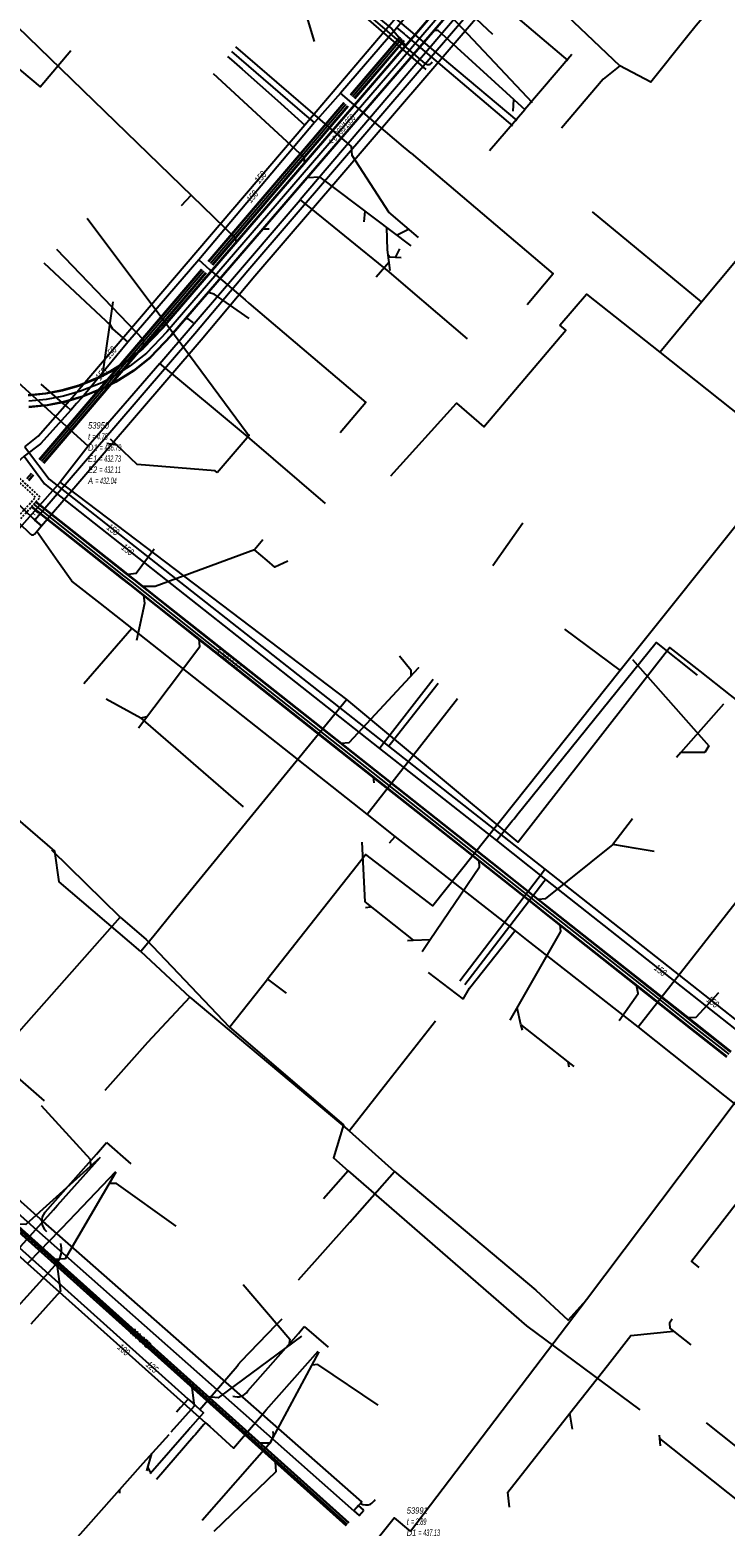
# Model space of a CAD drawing. Header units: metres. Extents: x 2695563 to 2696938, y 1260544 to 1262032.
# Tile 5 of 256: x 2695893 to 2695947, y 1260803 to 1260920. Entities that reach past the tile are written whole.
import ezdxf

# ---------------------------------------------------------------- set-up
doc = ezdxf.new("R2010")
doc.units = ezdxf.units.M
doc.linetypes.add('AUSGEZOGEN', pattern=[0])
doc.linetypes.add('STRICHLINIE2_S3', pattern=[0.25, 0.15, -0.1])
for name, color, linetype in [('AW_LK_ Haltung Text', 7, 'AUSGEZOGEN'), ('AW_LK_Ein-Auslauftext', 24, 'AUSGEZOGEN'), ('AW_LK_Haltung', 24, 'AUSGEZOGEN'), ('AW_LK_Normschacht Text', 24, 'AUSGEZOGEN'), ('AW_LK_Schacht Detailpolygon', 24, 'AUSGEZOGEN'), ('EW_LK_Bauwerk_FL_Linie_Punkt', 1, 'AUSGEZOGEN'), ('EW_LK_Trasseabs', 1, 'AUSGEZOGEN'), ('EW_LK_Trasserand', 1, 'AUSGEZOGEN'), ('FM_LK_SW_TRASSEKANTE', 94, 'AUSGEZOGEN'), ('GA_LK_Leitung', 32, 'AUSGEZOGEN'), ('GA_LK_Leitung_Text', 32, 'AUSGEZOGEN'), ('TV_LK_LEITUNG', 92, 'AUSGEZOGEN'), ('WA_LK_Leitung', 171, 'AUSGEZOGEN'), ('WA_LK_Leitung_Text', 171, 'AUSGEZOGEN')]:
    doc.layers.add(name, color=color, linetype=linetype)
doc.styles.add('ARIAL', font='arial.ttf')
pattern_1 = [(0, (2708005, 1273150), (6075, 6075), [6075, -6075]), (90, (2708005, 1273150), (-6075, 6075), [6075, -6075])]

# ---------------------------------------------------------------- blocks, each defined once
blk = doc.blocks.new('COMPLEXOBJECT_1722')
at = {"layer": 'EW_LK_Trasserand', "color": 1, "linetype": 'AUSGEZOGEN', "transparency": 33554687}
for points in [[(5876.04, 10897.38), (5875.34, 10896.67), (5875.96, 10896.06), (5891.64, 10880.86)], [(5891.95, 10880.86), (5892.49, 10881.49), (5891.98, 10881.93), (5876.04, 10897.38)]]:
    blk.add_lwpolyline(points, dxfattribs=at)
blk.add_arc((5891.79, 10881.01), 0.217, 223.4003, 314.7576, dxfattribs=at)
blk = doc.blocks.new('COMPLEXOBJECT_2465')
at = {"layer": 'EW_LK_Trasseabs', "color": 1, "linetype": 'AUSGEZOGEN', "transparency": 33554687}
blk.add_line((5908.54, 10814.17), (5912.49, 10818.64), dxfattribs=at)
blk.add_arc((5907.72, 10814.67), 0.959, 249.0135, 328.6821, dxfattribs=at)
blk = doc.blocks.new('COMPLEXOBJECT_2466')
at = {"layer": 'EW_LK_Trasseabs', "color": 1, "linetype": 'AUSGEZOGEN', "transparency": 33554687}
blk.add_line((5904.98, 10804.12), (5910.35, 10810.25), dxfattribs=at)
blk.add_arc((5909.65, 10810.81), 0.89, 320.8999, 12.8463, dxfattribs=at)
blk = doc.blocks.new('COMPLEXOBJECT_2470')
at = {"layer": 'EW_LK_Trasseabs', "color": 1, "linetype": 'AUSGEZOGEN', "transparency": 33554687}
blk.add_line((5892.76, 10828.08), (5896.76, 10832.6), dxfattribs=at)
blk.add_arc((5893.55, 10827.4), 1.05, 139.3089, 230.3455, dxfattribs=at)
blk = doc.blocks.new('COMPLEXOBJECT_2532')
at = {"layer": 'EW_LK_Trasseabs', "color": 1, "linetype": 'AUSGEZOGEN', "transparency": 33554687}
blk.add_line((5888.73, 10818.63), (5893.78, 10824.22), dxfattribs=at)
blk.add_arc((5892.28, 10825.15), 1.77, 328.1979, 16.3076, dxfattribs=at)

msp = doc.modelspace()

# ---------------------------------------------------------------- hatches: boundary and pattern name
at = {"layer": 'EW_LK_Trasserand', "lineweight": 18, "transparency": 33554687}
h = msp.add_hatch(dxfattribs=at)
h.set_pattern_fill('MUSTER', color=1, scale=6075, style=0, pattern_type=2)
h.set_pattern_definition(pattern_1)
h.paths.add_polyline_path([(2695909.52, 1260901.16), (2695905.38, 1260896.25), (2695892.94, 1260881.74), (2695893.46, 1260881.3), (2695905.87, 1260895.78), (2695910.05, 1260900.76), (2695943.3, 1260939.49), (2695942.78, 1260939.93)], flags=0)
h = msp.add_hatch(dxfattribs=at)
h.set_pattern_fill('MUSTER', color=1, scale=6075, style=0, pattern_type=2)
h.set_pattern_definition(pattern_1)
h.paths.add_polyline_path([(2695877.01, 1260897.19), (2695876.31, 1260896.48), (2695876.93, 1260895.87), (2695892.61, 1260880.68), (2695892.61, 1260880.67), (2695892.62, 1260880.66), (2695892.63, 1260880.65), (2695892.64, 1260880.65), (2695892.65, 1260880.64), (2695892.66, 1260880.63), (2695892.67, 1260880.63), (2695892.68, 1260880.62), (2695892.69, 1260880.62), (2695892.7, 1260880.62), (2695892.71, 1260880.61), (2695892.72, 1260880.61), (2695892.73, 1260880.61), (2695892.74, 1260880.61), (2695892.76, 1260880.61), (2695892.77, 1260880.61), (2695892.78, 1260880.61), (2695892.79, 1260880.61), (2695892.8, 1260880.61), (2695892.81, 1260880.61), (2695892.82, 1260880.61), (2695892.83, 1260880.62), (2695892.84, 1260880.62), (2695892.85, 1260880.63), (2695892.86, 1260880.63), (2695892.87, 1260880.64), (2695892.88, 1260880.64), (2695892.89, 1260880.65), (2695892.9, 1260880.66), (2695892.91, 1260880.66), (2695892.92, 1260880.67), (2695893.46, 1260881.3), (2695892.94, 1260881.74)], flags=0)
h = msp.add_hatch(dxfattribs=at)
h.set_pattern_fill('MUSTER', color=1, scale=6075, style=0, pattern_type=2)
h.set_pattern_definition(pattern_1)
h.paths.add_polyline_path([(2695871.29, 1260847.14), (2695870.75, 1260846.53), (2695892.83, 1260826.74), (2695917.77, 1260804.66), (2695918.38, 1260805.36), (2695893.37, 1260827.36)], flags=0)
h = msp.add_hatch(dxfattribs=at)
h.set_pattern_fill('MUSTER', color=1, scale=6075, style=0, pattern_type=2)
h.set_pattern_definition(pattern_1)
h.paths.add_polyline_path([(2695918.53, 1260804.71), (2695918.12, 1260805.07), (2695917.77, 1260804.66), (2695918.18, 1260804.3)], flags=0)

# ---------------------------------------------------------------- linework, layer by layer
at = {"layer": 'AW_LK_Haltung', "linetype": 'AUSGEZOGEN', "transparency": 33554687}
for p, q in [((2695939.69, 1260939.45), (2695902.86, 1260896.73)), ((2695939.71, 1260939.44), (2695902.88, 1260896.72)), ((2695939.72, 1260939.43), (2695902.89, 1260896.7)), ((2695940.37, 1260938.87), (2695903.53, 1260896.12)), ((2695940.39, 1260938.85), (2695903.54, 1260896.11)), ((2695940.4, 1260938.84), (2695903.56, 1260896.1)), ((2695902.86, 1260896.73), (2695901.3, 1260895.11)), ((2695902.88, 1260896.72), (2695901.31, 1260895.09)), ((2695902.89, 1260896.7), (2695901.33, 1260895.08)), ((2695903.53, 1260896.12), (2695901.91, 1260894.44)), ((2695903.54, 1260896.11), (2695901.92, 1260894.43)), ((2695903.56, 1260896.1), (2695901.93, 1260894.41)), ((2695900.09, 1260894.15), (2695898.78, 1260893.31)), ((2695900.1, 1260894.13), (2695898.79, 1260893.3)), ((2695901.3, 1260895.11), (2695900.09, 1260894.15)), ((2695901.31, 1260895.09), (2695900.1, 1260894.13)), ((2695901.33, 1260895.08), (2695900.11, 1260894.11)), ((2695901.91, 1260894.44), (2695900.61, 1260893.41)), ((2695901.92, 1260894.43), (2695900.63, 1260893.4)), ((2695901.93, 1260894.41), (2695900.64, 1260893.38)), ((2695898.78, 1260893.31), (2695897.94, 1260892.88)), ((2695898.79, 1260893.3), (2695897.95, 1260892.86)), ((2695898.8, 1260893.28), (2695897.96, 1260892.84)), ((2695900.11, 1260894.11), (2695898.8, 1260893.28)), ((2695900.61, 1260893.41), (2695899.23, 1260892.53)), ((2695900.63, 1260893.4), (2695899.24, 1260892.51)), ((2695900.64, 1260893.38), (2695899.25, 1260892.5)), ((2695895.07, 1260891.86), (2695893.77, 1260891.61)), ((2695895.08, 1260891.84), (2695893.77, 1260891.59)), ((2695895.08, 1260891.82), (2695893.77, 1260891.57)), ((2695896.35, 1260892.23), (2695895.07, 1260891.86)), ((2695896.36, 1260892.21), (2695895.08, 1260891.84)), ((2695896.36, 1260892.19), (2695895.08, 1260891.82)), ((2695897.94, 1260892.88), (2695896.35, 1260892.23)), ((2695897.95, 1260892.86), (2695896.36, 1260892.21)), ((2695897.96, 1260892.84), (2695896.36, 1260892.19)), ((2695898.32, 1260892.06), (2695896.65, 1260891.38)), ((2695898.33, 1260892.04), (2695896.65, 1260891.36)), ((2695898.33, 1260892.02), (2695896.66, 1260891.34)), ((2695899.23, 1260892.53), (2695898.32, 1260892.06)), ((2695899.24, 1260892.51), (2695898.33, 1260892.04)), ((2695899.25, 1260892.5), (2695898.33, 1260892.02)), ((2695893.77, 1260891.61), (2695892.43, 1260891.47)), ((2695893.77, 1260891.59), (2695892.44, 1260891.45)), ((2695893.77, 1260891.57), (2695892.44, 1260891.43)), ((2695893.9, 1260890.71), (2695892.48, 1260890.57)), ((2695893.9, 1260890.69), (2695892.48, 1260890.55)), ((2695893.9, 1260890.67), (2695892.48, 1260890.53)), ((2695895.28, 1260890.98), (2695893.9, 1260890.71)), ((2695895.29, 1260890.96), (2695893.9, 1260890.69)), ((2695895.29, 1260890.94), (2695893.9, 1260890.67)), ((2695896.65, 1260891.38), (2695895.28, 1260890.98)), ((2695896.65, 1260891.36), (2695895.29, 1260890.96)), ((2695896.66, 1260891.34), (2695895.29, 1260890.94)), ((2695899.7, 1260877.22), (2695892.68, 1260882.78)), ((2695899.71, 1260877.24), (2695892.69, 1260882.79)), ((2695899.73, 1260877.25), (2695892.71, 1260882.81)), ((2695900.01, 1260877.61), (2695892.99, 1260883.17)), ((2695900.02, 1260877.63), (2695893, 1260883.18)), ((2695900.04, 1260877.64), (2695893.02, 1260883.2)), ((2695900.35, 1260876.71), (2695899.7, 1260877.22)), ((2695900.36, 1260876.72), (2695899.71, 1260877.24)), ((2695900.38, 1260876.74), (2695899.73, 1260877.25)), ((2695900.66, 1260877.1), (2695900.01, 1260877.61)), ((2695900.68, 1260877.11), (2695900.02, 1260877.63)), ((2695900.69, 1260877.13), (2695900.04, 1260877.64)), ((2695902.38, 1260875.1), (2695900.35, 1260876.71)), ((2695902.39, 1260875.12), (2695900.36, 1260876.72)), ((2695902.4, 1260875.14), (2695900.38, 1260876.74)), ((2695902.69, 1260875.5), (2695900.66, 1260877.1)), ((2695902.7, 1260875.51), (2695900.68, 1260877.11)), ((2695902.71, 1260875.53), (2695900.69, 1260877.13)), ((2695905.98, 1260872.89), (2695902.69, 1260875.5)), ((2695905.99, 1260872.91), (2695902.7, 1260875.51)), ((2695906, 1260872.92), (2695902.71, 1260875.53)), ((2695905.67, 1260872.5), (2695902.38, 1260875.1)), ((2695905.68, 1260872.52), (2695902.39, 1260875.12)), ((2695905.69, 1260872.53), (2695902.4, 1260875.14)), ((2695917.37, 1260863.24), (2695905.67, 1260872.5)), ((2695917.38, 1260863.26), (2695905.68, 1260872.52)), ((2695917.39, 1260863.27), (2695905.69, 1260872.53)), ((2695917.68, 1260863.64), (2695905.98, 1260872.89)), ((2695917.69, 1260863.65), (2695905.99, 1260872.91)), ((2695917.7, 1260863.67), (2695906, 1260872.92)), ((2695926.19, 1260856.27), (2695917.37, 1260863.24)), ((2695926.2, 1260856.28), (2695917.38, 1260863.26)), ((2695926.21, 1260856.3), (2695917.39, 1260863.27)), ((2695926.5, 1260856.66), (2695917.68, 1260863.64)), ((2695926.51, 1260856.68), (2695917.69, 1260863.65)), ((2695926.52, 1260856.69), (2695917.7, 1260863.67)), ((2695928.19, 1260854.69), (2695926.19, 1260856.27)), ((2695928.2, 1260854.7), (2695926.2, 1260856.28)), ((2695928.21, 1260854.72), (2695926.21, 1260856.3)), ((2695928.5, 1260855.08), (2695926.5, 1260856.66)), ((2695928.51, 1260855.09), (2695926.51, 1260856.68)), ((2695928.52, 1260855.11), (2695926.52, 1260856.69)), ((2695932.05, 1260851.63), (2695928.19, 1260854.69)), ((2695932.06, 1260851.65), (2695928.2, 1260854.7)), ((2695932.07, 1260851.66), (2695928.21, 1260854.72)), ((2695932.36, 1260852.02), (2695928.5, 1260855.08)), ((2695932.37, 1260852.04), (2695928.51, 1260855.09)), ((2695932.38, 1260852.05), (2695928.52, 1260855.11)), ((2695932.51, 1260851.27), (2695932.05, 1260851.63)), ((2695932.52, 1260851.28), (2695932.06, 1260851.65)), ((2695932.53, 1260851.3), (2695932.07, 1260851.66)), ((2695932.82, 1260851.66), (2695932.36, 1260852.02)), ((2695932.83, 1260851.67), (2695932.37, 1260852.04)), ((2695932.84, 1260851.69), (2695932.38, 1260852.05)), ((2695940.49, 1260844.95), (2695932.51, 1260851.27)), ((2695940.5, 1260844.97), (2695932.52, 1260851.28)), ((2695940.51, 1260844.98), (2695932.53, 1260851.3)), ((2695940.8, 1260845.34), (2695932.82, 1260851.66)), ((2695940.81, 1260845.36), (2695932.83, 1260851.67)), ((2695940.82, 1260845.38), (2695932.84, 1260851.69)), ((2695944.31, 1260842.56), (2695940.8, 1260845.34)), ((2695944.33, 1260842.58), (2695940.81, 1260845.36)), ((2695944.34, 1260842.6), (2695940.82, 1260845.38)), ((2695944, 1260842.17), (2695940.49, 1260844.95)), ((2695944.02, 1260842.19), (2695940.5, 1260844.97)), ((2695944.03, 1260842.2), (2695940.51, 1260844.98)), ((2695946.79, 1260839.97), (2695944, 1260842.17)), ((2695946.8, 1260839.98), (2695944.02, 1260842.19)), ((2695946.82, 1260840), (2695944.03, 1260842.2)), ((2695947.1, 1260840.36), (2695944.31, 1260842.56)), ((2695947.12, 1260840.37), (2695944.33, 1260842.58)), ((2695947.13, 1260840.39), (2695944.34, 1260842.6)), ((2695917.17, 1260803.48), (2695886.58, 1260830.91)), ((2695917.18, 1260803.49), (2695886.6, 1260830.92)), ((2695917.19, 1260803.51), (2695886.61, 1260830.94)), ((2695917.37, 1260803.7), (2695886.78, 1260831.13)), ((2695917.38, 1260803.71), (2695886.8, 1260831.14)), ((2695917.39, 1260803.73), (2695886.81, 1260831.16))]:
    msp.add_line(p, q, dxfattribs=at)
at = {"layer": 'AW_LK_Haltung', "color": 255, "transparency": 33554687}
for p, q in [((2695940.05, 1260939.15), (2695903.21, 1260896.41)), ((2695903.21, 1260896.41), (2695901.62, 1260894.76)), ((2695901.62, 1260894.76), (2695900.36, 1260893.76)), ((2695900.36, 1260893.76), (2695899.01, 1260892.91)), ((2695898.14, 1260892.45), (2695896.5, 1260891.78)), ((2695899.01, 1260892.91), (2695898.14, 1260892.45)), ((2695893.83, 1260891.14), (2695892.46, 1260891)), ((2695895.18, 1260891.4), (2695893.83, 1260891.14)), ((2695896.5, 1260891.78), (2695895.18, 1260891.4)), ((2695899.87, 1260877.43), (2695892.85, 1260882.99)), ((2695900.52, 1260876.92), (2695899.87, 1260877.43)), ((2695902.54, 1260875.32), (2695900.52, 1260876.92)), ((2695905.83, 1260872.71), (2695902.54, 1260875.32)), ((2695917.54, 1260863.46), (2695905.83, 1260872.71)), ((2695926.35, 1260856.48), (2695917.54, 1260863.46)), ((2695928.35, 1260854.9), (2695926.35, 1260856.48)), ((2695932.22, 1260851.84), (2695928.35, 1260854.9)), ((2695932.67, 1260851.48), (2695932.22, 1260851.84)), ((2695940.66, 1260845.16), (2695932.67, 1260851.48)), ((2695944.17, 1260842.38), (2695940.66, 1260845.16)), ((2695946.96, 1260840.18), (2695944.17, 1260842.38)), ((2695917.28, 1260803.6), (2695886.7, 1260831.03))]:
    msp.add_line(p, q, dxfattribs=at)
at = {"layer": 'AW_LK_Haltung', "color": 24, "linetype": 'AUSGEZOGEN', "transparency": 33554687}
for p, q in [((2695928.59, 1260919.54), (2695926.9, 1260921.14)), ((2695934.72, 1260917.98), (2695931.06, 1260913.71)), ((2695930.16, 1260913.57), (2695930.22, 1260914.49)), ((2695928.33, 1260910.52), (2695931.06, 1260913.71)), ((2695904.35, 1260906.25), (2695905.11, 1260907.05)), ((2695918.58, 1260904.97), (2695918.64, 1260905.8)), ((2695911.18, 1260904.41), (2695910.68, 1260904.39)), ((2695920.39, 1260902.79), (2695920.34, 1260904.54)), ((2695921.96, 1260904.35), (2695921.13, 1260903.93)), ((2695920.6, 1260901.19), (2695920.39, 1260902.79)), ((2695919.5, 1260900.68), (2695920.52, 1260901.85)), ((2695930.92, 1260881.51), (2695928.57, 1260878.2)), ((2695910.69, 1260880.23), (2695910.02, 1260879.45)), ((2695911.01, 1260878.6), (2695910.02, 1260879.45)), ((2695909.17, 1260859.44), (2695901.19, 1260866.36)), ((2695945.09, 1260863.68), (2695943.2, 1260863.66)), ((2695919.34, 1260861.31), (2695919.3, 1260861.77)), ((2695939.44, 1260858.5), (2695937.92, 1260856.52)), ((2695918.38, 1260856.7), (2695918.61, 1260852.04)), ((2695939.74, 1260856.2), (2695937.92, 1260856.52)), ((2695941.14, 1260855.96), (2695939.74, 1260856.2)), ((2695918.61, 1260852.04), (2695922.38, 1260849.07)), ((2695918.68, 1260851.61), (2695919.07, 1260851.67)), ((2695934.53, 1260839.18), (2695934.45, 1260839.6)), ((2695894.95, 1260821.73), (2695894.7, 1260823.66)), ((2695934.79, 1260811.01), (2695934.58, 1260812.24)), ((2695901.38, 1260808.36), (2695903.38, 1260810.6)), ((2695941.63, 1260809.71), (2695941.57, 1260810.27)), ((2695894.5, 1260800.62), (2695901.38, 1260808.36)), ((2695901.66, 1260807.77), (2695902.05, 1260809.11)), ((2695901.94, 1260807.65), (2695901.74, 1260808.06)), ((2695899.56, 1260806.02), (2695899.56, 1260806.3))]:
    msp.add_line(p, q, dxfattribs=at)
for points in [[(2695883.04, 1260928.44), (2695908.55, 1260903.71), (2695908.57, 1260903.32)], [(2695914.31, 1260925.28), (2695920.71, 1260919.99), (2695921.82, 1260918.69)], [(2695914.7, 1260919), (2695913.26, 1260923.85), (2695915.73, 1260924.11)], [(2695931.13, 1260913.65), (2695924.32, 1260919.85), (2695924.01, 1260919.85)], [(2695906.81, 1260916.52), (2695913.88, 1260910.01), (2695913.93, 1260909.52)], [(2695922.23, 1260903.09), (2695915.14, 1260908.44), (2695914.14, 1260908.4)], [(2695894.63, 1260902.83), (2695901.39, 1260895.79), (2695901.34, 1260895.15)], [(2695921.45, 1260902.17), (2695920.57, 1260902.23), (2695920.45, 1260902.36)], [(2695921.32, 1260902.87), (2695921.12, 1260902.45), (2695920.97, 1260902.2)], [(2695909.62, 1260897.45), (2695906.9, 1260899.35), (2695906.44, 1260899.47)], [(2695899, 1260898.73), (2695898.23, 1260893.33), (2695898.19, 1260892.98)], [(2695905.29, 1260897.1), (2695904.87, 1260897.42), (2695904.67, 1260897.42)], [(2695902.22, 1260879.49), (2695900.83, 1260877.6), (2695900.19, 1260877.51)], [(2695910.02, 1260879.45), (2695902.3, 1260876.6), (2695901.35, 1260876.59)], [(2695912.62, 1260878.55), (2695911.62, 1260878.08), (2695911.01, 1260878.6)], [(2695900.87, 1260872.41), (2695901.5, 1260875.3), (2695901.41, 1260875.89)], [(2695901.01, 1260865.59), (2695905.78, 1260871.91), (2695905.73, 1260872.48)], [(2695921.32, 1260871.2), (2695922.21, 1260870.1), (2695922.21, 1260869.64)], [(2695939.44, 1260870.92), (2695945.39, 1260864.19), (2695945.09, 1260863.68)], [(2695922.79, 1260870.27), (2695922.79, 1260870.27), (2695917.37, 1260864.42), (2695916.78, 1260864.37)], [(2695898.49, 1260867.85), (2695901.19, 1260866.36), (2695901.67, 1260866.47)], [(2695946.52, 1260867.43), (2695943.2, 1260863.66), (2695942.88, 1260863.27)], [(2695937.92, 1260856.52), (2695932.65, 1260852.27), (2695932.16, 1260852.22)], [(2695923.09, 1260848.19), (2695923.71, 1260849.11), (2695927.55, 1260854.77), (2695927.52, 1260855.25)], [(2695929.92, 1260842.84), (2695933.87, 1260849.74), (2695933.81, 1260850.25)], [(2695921.94, 1260849.05), (2695922.38, 1260849.07), (2695923.71, 1260849.11)], [(2695938.4, 1260842.81), (2695939.88, 1260844.92), (2695939.75, 1260845.55)], [(2695946.14, 1260844.96), (2695944.39, 1260843.04), (2695943.77, 1260843.01)], [(2695930.88, 1260842.07), (2695930.77, 1260842.51), (2695930.47, 1260843.79)], [(2695934.91, 1260839.23), (2695934.45, 1260839.6), (2695930.77, 1260842.51)], [(2695893.42, 1260836.2), (2695897.25, 1260832.01), (2695897.28, 1260831.5)], [(2695898.02, 1260832.16), (2695892.24, 1260826.93), (2695891.47, 1260826.95)], [(2695899.25, 1260831), (2695895.29, 1260824.27), (2695894.52, 1260824.21)], [(2695903.94, 1260826.8), (2695899.3, 1260830.13), (2695898.77, 1260830.13)], [(2695909.14, 1260822.26), (2695912.79, 1260818), (2695912.71, 1260817.51)], [(2695892.66, 1260819.2), (2695894.94, 1260821.75), (2695894.95, 1260821.73)], [(2695937.51, 1260815.96), (2695939.33, 1260818.29), (2695942.64, 1260818.64), (2695944, 1260817.56)], [(2695942.54, 1260819.57), (2695942.32, 1260819.25), (2695942.35, 1260818.88), (2695942.64, 1260818.64)], [(2695913.69, 1260818.24), (2695907.2, 1260813.44), (2695906.44, 1260813.53)], [(2695915.04, 1260817.03), (2695911.22, 1260809.93), (2695910.46, 1260809.92)], [(2695919.65, 1260812.88), (2695914.96, 1260816.03), (2695914.49, 1260815.98)], [(2695929.89, 1260804.94), (2695929.76, 1260806.1), (2695934.58, 1260812.24), (2695937.51, 1260815.96)], [(2695903.56, 1260810.8), (2695905.37, 1260812.83), (2695905.19, 1260814.24)], [(2695948.29, 1260805.42), (2695947.91, 1260805.26), (2695941.57, 1260810.27), (2695941.54, 1260810.55)], [(2695906.9, 1260803.07), (2695911.73, 1260807.7), (2695911.67, 1260808.43)]]:
    msp.add_lwpolyline(points, dxfattribs=at)
at = {"layer": 'AW_LK_Schacht Detailpolygon', "color": 24, "linetype": 'STRICHLINIE2_S3', "transparency": 33554687}
for points in [[(2695891.19, 1260885.53), (2695890.16, 1260884.36), (2695890.74, 1260883.82), (2695890.8, 1260883.35), (2695890.09, 1260882.5), (2695891.33, 1260881.33), (2695893.36, 1260883.54), (2695891.19, 1260885.53)], [(2695891.21, 1260885.17), (2695890.51, 1260884.38), (2695890.98, 1260883.94), (2695891.06, 1260883.28), (2695890.43, 1260882.52), (2695891.31, 1260881.69), (2695893, 1260883.53), (2695891.21, 1260885.17)]]:
    msp.add_lwpolyline(points, close=True, dxfattribs=at)
at = {"layer": 'EW_LK_Bauwerk_FL_Linie_Punkt', "color": 1, "linetype": 'AUSGEZOGEN', "transparency": 33554687}
for p, q in [((2695924.5, 1260921.84), (2695931.65, 1260914.25)), ((2695903.21, 1260896.95), (2695897, 1260905.23))]:
    msp.add_line(p, q, dxfattribs=at)
at = {"layer": 'EW_LK_Trasseabs', "color": 1, "linetype": 'AUSGEZOGEN', "transparency": 33554687}
for p, q in [((2695923.35, 1260917.27), (2695914.21, 1260925.16)), ((2695923.38, 1260916.82), (2695914.3, 1260924.71)), ((2695934.44, 1260917.52), (2695928.38, 1260922.68)), ((2695909.47, 1260888.5), (2695903.21, 1260896.95)), ((2695899.33, 1260887.58), (2695898.53, 1260887.71)), ((2695899.33, 1260887.58), (2695898.82, 1260888.06)), ((2695907.13, 1260885.46), (2695906.98, 1260885.59)), ((2695894.74, 1260878.54), (2695893.1, 1260880.88)), ((2695900.48, 1260873.34), (2695898.05, 1260875.27)), ((2695896.75, 1260869.04), (2695900.48, 1260873.34)), ((2695918.8, 1260858.86), (2695900.48, 1260873.34)), ((2695918.8, 1260858.86), (2695925.84, 1260867.86)), ((2695939.88, 1260842.31), (2695954.58, 1260861.07)), ((2695920.97, 1260857.14), (2695918.8, 1260858.86)), ((2695920.55, 1260856.64), (2695920.97, 1260857.14)), ((2695930.33, 1260849.81), (2695920.97, 1260857.14)), ((2695926.77, 1260845.32), (2695930.33, 1260849.81)), ((2695931.23, 1260849.1), (2695930.33, 1260849.81)), ((2695939.88, 1260842.31), (2695931.23, 1260849.1)), ((2695923.56, 1260846.56), (2695926.26, 1260844.48)), ((2695926.26, 1260844.48), (2695926.77, 1260845.32)), ((2695951.2, 1260833.31), (2695939.88, 1260842.31)), ((2695897.73, 1260832.41), (2695898.52, 1260833.33)), ((2695898.52, 1260833.33), (2695900.41, 1260831.66)), ((2695913.46, 1260818.45), (2695913.91, 1260818.99)), ((2695913.91, 1260818.99), (2695915.76, 1260817.39))]:
    msp.add_line(p, q, dxfattribs=at)
for points in [[(2695917.63, 1260910.13), (2695917.58, 1260910.84), (2695908.57, 1260918.59)], [(2695922.8, 1260903.75), (2695920.5, 1260905.72), (2695917.63, 1260910.13)], [(2695907.13, 1260885.46), (2695909.62, 1260888.37), (2695909.47, 1260888.5)], [(2695906.98, 1260885.59), (2695900.9, 1260886.09), (2695899.33, 1260887.58)], [(2695898.05, 1260875.27), (2695895.83, 1260877), (2695894.74, 1260878.54)], [(2695944.64, 1260823.59), (2695944.04, 1260824.08), (2695951.2, 1260833.31)]]:
    msp.add_lwpolyline(points, dxfattribs=at)
for centre, radius, start, end in [((2695923.55, 1260917.53), 0.324, 231.5599, 339.8508), ((2695918.72, 1260805.98), 0.871, 238.7928, 293.4647), ((2695918.25, 1260806.37), 1.44, 304.4708, 323.854)]:
    msp.add_arc(centre, radius, start, end, dxfattribs=at)
at = {"layer": 'EW_LK_Trasserand', "color": 1, "linetype": 'AUSGEZOGEN', "transparency": 33554687}
for points in [[(2695909.52, 1260901.16), (2695905.38, 1260896.25), (2695892.94, 1260881.74), (2695893.46, 1260881.3), (2695905.87, 1260895.78), (2695910.05, 1260900.76), (2695943.3, 1260939.49), (2695942.78, 1260939.93), (2695909.52, 1260901.16)], [(2695871.29, 1260847.14), (2695870.75, 1260846.53), (2695892.83, 1260826.74), (2695917.77, 1260804.66), (2695918.38, 1260805.36), (2695893.37, 1260827.36), (2695871.29, 1260847.14)], [(2695918.53, 1260804.71), (2695918.12, 1260805.07), (2695917.77, 1260804.66), (2695918.18, 1260804.3), (2695918.53, 1260804.71)]]:
    msp.add_lwpolyline(points, close=True, dxfattribs=at)
at = {"layer": 'FM_LK_SW_TRASSEKANTE', "color": 94, "linetype": 'AUSGEZOGEN', "transparency": 33554687}
for p, q in [((2695929.29, 1260925.15), (2695913.59, 1260906.68)), ((2695929.83, 1260925.36), (2695938.46, 1260917.12)), ((2695902.67, 1260893.94), (2695897.1, 1260887.51)), ((2695897.1, 1260887.51), (2695894.91, 1260884.72)), ((2695894.91, 1260884.72), (2695866.81, 1260852.97)), ((2695901.19, 1260848.19), (2695905.01, 1260844.63)), ((2695905.01, 1260844.63), (2695917.39, 1260834.23)), ((2695917.39, 1260834.23), (2695920.92, 1260831.06)), ((2695935.87, 1260821.08), (2695922.17, 1260803.03))]:
    msp.add_line(p, q, dxfattribs=at)
for points in [[(2695947.65, 1260924.06), (2695944.4, 1260920.26), (2695943.65, 1260919.32), (2695940.88, 1260915.83), (2695938.46, 1260917.12)], [(2695938.46, 1260917.12), (2695937.16, 1260916.08), (2695933.92, 1260912.27)], [(2695902.67, 1260893.94), (2695907.7, 1260899.81), (2695913.59, 1260906.68)], [(2695913.59, 1260906.68), (2695920.5, 1260901.07), (2695921.97, 1260899.81), (2695926.58, 1260895.87)], [(2695880.72, 1260902.85), (2695883.85, 1260899.81), (2695887.88, 1260895.88), (2695891.62, 1260892.49), (2695897.1, 1260887.51)], [(2695915.55, 1260883.04), (2695909.48, 1260888.25), (2695902.67, 1260893.94)], [(2695917.23, 1260867.8), (2695896.35, 1260883.63), (2695894.91, 1260884.72)], [(2695949.43, 1260866.28), (2695947.07, 1260868.13), (2695944.72, 1260869.99), (2695942.36, 1260871.84), (2695930.55, 1260856.7), (2695917.23, 1260867.8)], [(2695917.23, 1260867.8), (2695903.76, 1260851.33), (2695902.11, 1260849.31), (2695901.19, 1260848.19)], [(2695901.19, 1260848.19), (2695894.84, 1260853.61), (2695894.5, 1260855.99), (2695890.72, 1260859.26)], [(2695964.23, 1260846.2), (2695964.05, 1260845.96), (2695957.78, 1260837.52), (2695951.81, 1260842.22), (2695935.87, 1260821.08)], [(2695905.01, 1260844.63), (2695901.71, 1260841.1), (2695898.38, 1260837.37)], [(2695917.39, 1260834.23), (2695920.41, 1260838.07), (2695924.13, 1260842.78)], [(2695913.47, 1260822.64), (2695917.46, 1260827.12), (2695920.92, 1260831.06)], [(2695920.92, 1260831.06), (2695931.93, 1260821.82), (2695934.44, 1260819.5), (2695935.87, 1260821.08)], [(2695945.18, 1260811.49), (2695949.89, 1260807.77), (2695955.59, 1260803.14), (2695956.1, 1260802.73)], [(2695905.18, 1260783.56), (2695908.76, 1260788.4), (2695914.73, 1260796.07), (2695917.62, 1260799.98), (2695920.89, 1260804.1), (2695922.17, 1260803.03)]]:
    msp.add_lwpolyline(points, dxfattribs=at)
at = {"layer": 'GA_LK_Leitung', "color": 32, "linetype": 'AUSGEZOGEN', "transparency": 33554687}
for p, q in [((2695896.12, 1260827.78), (2695899.24, 1260831.05)), ((2695910.95, 1260812.52), (2695915, 1260817.08))]:
    msp.add_line(p, q, dxfattribs=at)
for points in [[(2695943.01, 1260947.66), (2695942.11, 1260946.73), (2695941.78, 1260945.06), (2695934.25, 1260936.37), (2695931.49, 1260933.08), (2695921.61, 1260921.49), (2695921, 1260920.79), (2695913.96, 1260912.5), (2695896.38, 1260891.92)], [(2695921, 1260920.79), (2695925.14, 1260917.31), (2695930.45, 1260912.85)], [(2695907.94, 1260917.84), (2695908.25, 1260917.58), (2695909.08, 1260916.84), (2695911.81, 1260914.41), (2695913.96, 1260912.5)], [(2695892.17, 1260887.47), (2695893.2, 1260888.3), (2695896.38, 1260891.92)], [(2695892.17, 1260887.47), (2695892.38, 1260887.18), (2695894.06, 1260884.93), (2695920.46, 1260864.17), (2695932.64, 1260854.59), (2695961.29, 1260831.96), (2695962.43, 1260831.05), (2695992.32, 1260807.54), (2695999.07, 1260802.26), (2696012.11, 1260791.99), (2696012.92, 1260790.03)], [(2695920.46, 1260864.17), (2695920.58, 1260864.31), (2695924.32, 1260869.06)], [(2695926.02, 1260845.91), (2695932.52, 1260854.44), (2695932.64, 1260854.59)], [(2695878.88, 1260835.97), (2695888.51, 1260827.37), (2695892.37, 1260823.89), (2695906.22, 1260811.51)], [(2695892.37, 1260823.89), (2695892.5, 1260824.02), (2695895.71, 1260827.36), (2695896, 1260827.65), (2695896.12, 1260827.78)], [(2695906.22, 1260811.51), (2695906.1, 1260811.37), (2695905.81, 1260811.04), (2695905.43, 1260810.6), (2695905.3, 1260810.45), (2695902.41, 1260807.1)], [(2695906.22, 1260811.51), (2695906.55, 1260811.22), (2695906.84, 1260810.95), (2695908.41, 1260809.54), (2695910.57, 1260812.08), (2695910.8, 1260812.35), (2695910.95, 1260812.52)]]:
    msp.add_lwpolyline(points, dxfattribs=at)
at = {"layer": 'TV_LK_LEITUNG', "color": 92, "linetype": 'AUSGEZOGEN', "transparency": 33554687}
for p, q in [((2695944.81, 1260898.73), (2695936.34, 1260905.74)), ((2695941.58, 1260894.82), (2695944.81, 1260898.73)), ((2695948.94, 1260883.13), (2695938.5, 1260870.04)), ((2695934.17, 1260873.27), (2695938.5, 1260870.04)), ((2695899.57, 1260850.85), (2695894.26, 1260856.07)), ((2695889.88, 1260839.88), (2695899.57, 1260850.85)), ((2695908.09, 1260842.29), (2695911.04, 1260846.03)), ((2695911.04, 1260846.03), (2695912.5, 1260844.94)), ((2695893.69, 1260836.57), (2695889.88, 1260839.88)), ((2695917.33, 1260831.11), (2695915.41, 1260828.94))]:
    msp.add_line(p, q, dxfattribs=at)
for points in [[(2695880.6, 1260926.2), (2695893.35, 1260915.47), (2695895.73, 1260918.3)], [(2695944.81, 1260898.73), (2695946.13, 1260900.33), (2695959.62, 1260916.49)], [(2695933.8, 1260896.92), (2695935.88, 1260899.35), (2695941.58, 1260894.82)], [(2695920.64, 1260885.2), (2695925.76, 1260890.86), (2695927.89, 1260889.02), (2695934.26, 1260896.53), (2695933.8, 1260896.92)], [(2695941.58, 1260894.82), (2695951.79, 1260886.71), (2695948.94, 1260883.13)], [(2695938.5, 1260870.04), (2695923.9, 1260851.73), (2695918.71, 1260855.74), (2695911.04, 1260846.03)], [(2695899.57, 1260850.85), (2695901.59, 1260849.12), (2695908.09, 1260842.29)], [(2695908.09, 1260842.29), (2695916.96, 1260834.69), (2695916.17, 1260832.13), (2695917.33, 1260831.11)], [(2695917.33, 1260831.11), (2695931.19, 1260819.04), (2695940.03, 1260812.52)]]:
    msp.add_lwpolyline(points, dxfattribs=at)
at = {"layer": 'WA_LK_Leitung', "linetype": 'AUSGEZOGEN', "transparency": 33554687}
for p, q in [((2695921.34, 1260919.35), (2695917.5, 1260914.85)), ((2695921.36, 1260919.33), (2695917.52, 1260914.83)), ((2695921.38, 1260919.32), (2695917.54, 1260914.81)), ((2695921.65, 1260919.09), (2695917.8, 1260914.59)), ((2695921.66, 1260919.07), (2695917.82, 1260914.57)), ((2695921.68, 1260919.06), (2695917.84, 1260914.55)), ((2695916.98, 1260914.24), (2695906.44, 1260901.88)), ((2695917, 1260914.22), (2695906.46, 1260901.86)), ((2695917.02, 1260914.2), (2695906.48, 1260901.85)), ((2695917.28, 1260913.98), (2695906.74, 1260901.62)), ((2695917.3, 1260913.96), (2695906.76, 1260901.6)), ((2695917.32, 1260913.94), (2695906.78, 1260901.59)), ((2695905.92, 1260901.27), (2695893.28, 1260886.46)), ((2695905.94, 1260901.25), (2695893.3, 1260886.44)), ((2695905.96, 1260901.24), (2695893.32, 1260886.43)), ((2695906.22, 1260901.01), (2695893.59, 1260886.2)), ((2695906.24, 1260901), (2695893.61, 1260886.18)), ((2695906.26, 1260900.98), (2695893.63, 1260886.17)), ((2695892.8, 1260885.27), (2695892.44, 1260884.85)), ((2695892.82, 1260885.26), (2695892.46, 1260884.84)), ((2695892.84, 1260885.24), (2695892.48, 1260884.82))]:
    msp.add_line(p, q, dxfattribs=at)
at = {"layer": 'WA_LK_Leitung', "color": 255, "linetype": 'AUSGEZOGEN', "transparency": 33554687}
for p, q in [((2695921.51, 1260919.2), (2695917.67, 1260914.7)), ((2695917.15, 1260914.09), (2695906.61, 1260901.73)), ((2695906.09, 1260901.12), (2695893.46, 1260886.31)), ((2695892.67, 1260885.39), (2695892.31, 1260884.97))]:
    msp.add_line(p, q, dxfattribs=at)
at = {"layer": 'WA_LK_Leitung', "color": 7, "linetype": 'AUSGEZOGEN', "transparency": 33554687}
for p, q in [((2695921.76, 1260919.52), (2695930.1, 1260912.43)), ((2695894.71, 1260828.43), (2695898.02, 1260832.15))]:
    msp.add_line(p, q, dxfattribs=at)
for points in [[(2695943.56, 1260946.36), (2695943.29, 1260946.05), (2695942.9, 1260945.6), (2695934.93, 1260936.33), (2695931.52, 1260932.39), (2695921.71, 1260920.8), (2695921.11, 1260920.07), (2695916.73, 1260914.97), (2695914.69, 1260912.69), (2695905.69, 1260902), (2695900.18, 1260895.6), (2695896.74, 1260891.46), (2695896.56, 1260891.25)], [(2695921.11, 1260920.07), (2695921.67, 1260919.6), (2695921.73, 1260919.54)], [(2695914.69, 1260912.69), (2695913.96, 1260913.32), (2695908.27, 1260918.23)], [(2695922.22, 1260910.31), (2695921.91, 1260910.57), (2695921.64, 1260910.8), (2695917.61, 1260914.23), (2695916.73, 1260914.97)], [(2695922.22, 1260910.31), (2695933.28, 1260900.92), (2695931.24, 1260898.51)], [(2695893.63, 1260901.77), (2695898.47, 1260897.26), (2695898.62, 1260897.12), (2695898.8, 1260896.94), (2695898.97, 1260896.64), (2695899.18, 1260896.46), (2695900.18, 1260895.6)], [(2695905.69, 1260902), (2695906.54, 1260901.27), (2695909.31, 1260898.89), (2695909.6, 1260898.64)], [(2695909.6, 1260898.64), (2695918.7, 1260890.9), (2695916.7, 1260888.56)], [(2695895.74, 1260890.31), (2695895.46, 1260890.56), (2695895.12, 1260890.85), (2695893.44, 1260892.33)], [(2695896.56, 1260891.25), (2695896.19, 1260890.82), (2695895.74, 1260890.31), (2695893.39, 1260887.7), (2695892.11, 1260886.72), (2695891.58, 1260886.27)], [(2695892.11, 1260886.72), (2695893.68, 1260884.58), (2695894.48, 1260883.95), (2695919.76, 1260863.98), (2695928.86, 1260856.81), (2695932.67, 1260853.78), (2695955.64, 1260835.68), (2695956.67, 1260834.88), (2695958, 1260833.8), (2695961.77, 1260830.85), (2695976.7, 1260819.07), (2695992.35, 1260806.76), (2695998.3, 1260802.09), (2696011.69, 1260791.57), (2696012.47, 1260789.74)], [(2695928.86, 1260856.81), (2695928.98, 1260856.95), (2695930.09, 1260858.34), (2695930.23, 1260858.51), (2695930.45, 1260858.78), (2695941.29, 1260872.24), (2695944.49, 1260869.7)], [(2695919.76, 1260863.98), (2695919.87, 1260864.13), (2695923.93, 1260869.37)], [(2695926.39, 1260845.62), (2695932.56, 1260853.64), (2695932.67, 1260853.78)], [(2695904.86, 1260813.35), (2695891.74, 1260825.12), (2695889.22, 1260827.37), (2695878, 1260837.4), (2695867.34, 1260847.12)], [(2695891.74, 1260825.12), (2695891.86, 1260825.26), (2695894.39, 1260828.07), (2695894.52, 1260828.22), (2695894.71, 1260828.43)], [(2695909, 1260816.3), (2695911.73, 1260819.13), (2695911.91, 1260819.31), (2695912.18, 1260819.59)], [(2695905.78, 1260812.54), (2695906.1, 1260812.91), (2695908.68, 1260815.92), (2695908.8, 1260816.06), (2695909, 1260816.3)], [(2695904.86, 1260813.35), (2695904.28, 1260812.7), (2695903.95, 1260812.34)], [(2695904.86, 1260813.35), (2695905.04, 1260813.19), (2695905.17, 1260813.07), (2695905.78, 1260812.54), (2695906.07, 1260812.29), (2695905.84, 1260812.02), (2695905.03, 1260811.1)], [(2695905.03, 1260811.1), (2695904.95, 1260811), (2695901.92, 1260807.53)]]:
    msp.add_lwpolyline(points, dxfattribs=at)

# ---------------------------------------------------------------- block references
at = {"layer": 'EW_LK_Trasseabs', "color": 1, "linetype": 'AUSGEZOGEN', "lineweight": -3, "transparency": 33554687}
for name in ['COMPLEXOBJECT_2470', 'COMPLEXOBJECT_2532', 'COMPLEXOBJECT_2465', 'COMPLEXOBJECT_2466']:
    msp.add_blockref(name, (2690000.97, 1249999.81), dxfattribs=at)
at = {"layer": 'EW_LK_Trasserand', "color": 1, "linetype": 'AUSGEZOGEN', "lineweight": -3, "transparency": 33554687}
msp.add_blockref('COMPLEXOBJECT_1722', (2690000.97, 1249999.81), dxfattribs=at)

# ---------------------------------------------------------------- texts
at = {"layer": 'AW_LK_ Haltung Text', "color": 24, "transparency": 33554687, "char_height": 0.5571, "attachment_point": 5, "style": 'ARIAL'}
for s, insert, width, rotation in [('\\A1;{\\fArial|i1|b0;\\H0.557054;\\W0.700000;\\C24;< \\W0.490000;e 900/1350}\\P', (2695916.78, 1260912.13), 3.4044, 48.5532), ('\\A1;{\\fArial|i1|b0;\\H0.557054;\\W0.700000;\\C24;< \\W0.490000;500 STZ}\\P', (2695908.03, 1260870.99), 2.7554, 321.5493), ('\\A1;{\\fArial|i1|b0;\\H0.557054;\\W0.700000;\\C24;< \\W0.490000;300 STZ}\\P', (2695900.96, 1260818.26), 2.7554, 317.5713)]:
    msp.add_mtext(s, dxfattribs=dict(at, insert=insert, width=width, rotation=rotation))
at = {"layer": 'AW_LK_Ein-Auslauftext', "color": 24, "transparency": 33554687, "insert": (2695892.54, 1260882.12), "char_height": 0.5571, "width": 0.8554, "attachment_point": 7, "rotation": 321.6501, "style": 'ARIAL'}
msp.add_mtext('\\A1;{\\fArial|i1|b0;\\H0.557054;\\W0.700000;\\C24;E1}\\P', dxfattribs=at)
at = {"layer": 'AW_LK_Normschacht Text', "color": 24, "transparency": 33554687, "char_height": 0.5064, "attachment_point": 1, "line_spacing_factor": 1.024096, "style": 'ARIAL'}
for s, insert, width in [('\\A1;{\\fArial|i1|b0;\\H0.506413;\\W0.694273;\\C24;53950}\\P{\\fArial|i1|b0;\\H0.505000;\\W0.694273;\\C24;t \\W0.485991;= 4.75}\\P{\\fArial|i1|b0;\\H0.505000;\\W0.694273;\\C24;D1 \\W0.485991;= 436.79}\\P{\\fArial|i1|b0;\\H0.505000;\\W0.694273;\\C24;E1 \\W0.485991;= 432.73}\\P{\\fArial|i1|b0;\\H0.505000;\\W0.694273;\\C24;E2 \\W0.485991;= 432.11}\\P{\\fArial|i1|b0;\\H0.505000;\\W0.694273;\\C24;A \\W0.485991;= 432.04}\\P', (2695897.08, 1260889.38), 2.8371), ('\\A1;{\\fArial|i1|b0;\\H0.506413;\\W0.694636;\\C24;53991}\\P{\\fArial|i1|b0;\\H0.505000;\\W0.694636;\\C24;t \\W0.486245;= 2.89}\\P{\\fArial|i1|b0;\\H0.505000;\\W0.694636;\\C24;D1 \\W0.486245;= 437.13}\\P{\\fArial|i1|b0;\\H0.505000;\\W0.694636;\\C24;A1 \\W0.486245;= 434.24}\\P', (2695921.88, 1260804.93), 2.8352)]:
    msp.add_mtext(s, dxfattribs=dict(at, insert=insert, width=width))
at = {"layer": 'GA_LK_Leitung_Text', "color": 32, "transparency": 33554687, "char_height": 0.5583, "width": 1.1081, "attachment_point": 5, "style": 'ARIAL'}
for s, insert, rotation in [('\\A1;{\\fArial|i1|b0;\\H0.558250;\\W0.700000;\\C32;150}\\P', (2695910.5, 1260908.44), 49.6485), ('\\A1;{\\fArial|i1|b0;\\H0.558250;\\W0.700000;\\C32;150}\\P', (2695898.84, 1260894.79), 49.5261), ('\\A1;{\\fArial|i1|b0;\\H0.558250;\\W0.700000;\\C32;150}\\P', (2695899.03, 1260881.01), 321.8184), ('\\A1;{\\fArial|i1|b0;\\H0.558250;\\W0.700000;\\C32;150}\\P', (2695945.7, 1260844.26), 321.6906), ('\\A1;{\\fArial|i1|b0;\\H0.558250;\\W0.700000;\\C32;100}\\P', (2695899.86, 1260817.19), 318.204)]:
    msp.add_mtext(s, dxfattribs=dict(at, insert=insert, rotation=rotation))
at = {"layer": 'WA_LK_Leitung_Text', "color": 7, "transparency": 33554687, "char_height": 0.5543, "width": 1.1001, "attachment_point": 5, "style": 'ARIAL'}
for s, insert, rotation in [('\\A1;{\\fArial|i1|b0;\\H0.554263;\\W0.700000;\\C7;150}\\P', (2695909.86, 1260906.94), 49.3785), ('\\A1;{\\fArial|i1|b0;\\H0.554263;\\W0.700000;\\C7;150}\\P', (2695898.12, 1260893.12), 50.1849), ('\\A1;{\\fArial|i1|b0;\\H0.554263;\\W0.700000;\\C7;150}\\P', (2695900.16, 1260879.45), 321.6924), ('\\A1;{\\fArial|i1|b0;\\H0.554263;\\W0.700000;\\C7;150}\\P', (2695941.62, 1260846.72), 321.7527), ('\\A1;{\\fArial|i1|b0;\\H0.554263;\\W0.700000;\\C7;125}\\P', (2695902.07, 1260815.85), 318.1158)]:
    msp.add_mtext(s, dxfattribs=dict(at, insert=insert, rotation=rotation))

doc.saveas('drawing.dxf')
